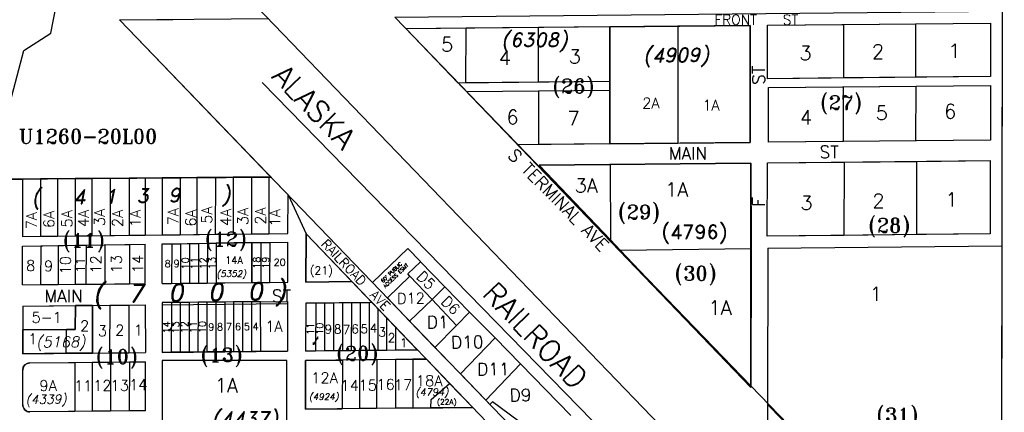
# Model space of a CAD drawing. Header units: feet. Extents: x 0 to 310787, y 0 to 109672.
# Tile 27 of 28: x 308021 to 310787, y 88074 to 89177. Entities that reach past the tile are written whole.
import ezdxf
from ezdxf.enums import TextEntityAlignment as Align

# ---------------------------------------------------------------- set-up
doc = ezdxf.new("R2010")
doc.units = ezdxf.units.FT
doc.header["$LTSCALE"] = 20
doc.header["$MEASUREMENT"] = 0
doc.layers.add('Taxmap', color=251, linetype='Continuous')
doc.styles.add('1', font='simplex')
doc.styles.add('3', font='romant')
doc.styles.add('4', font='romand', dxfattribs={"oblique": 12})
doc.styles.add('ESMT', font='SIMPLEX', dxfattribs={"height": 26})
doc.styles.add('LOT', font='SIMPLEX', dxfattribs={"height": 40})
doc.styles.add('SUBNAME', font='ROMANT', dxfattribs={"height": 60})
doc.styles.add('SUBNMBR', font='ROMAND', dxfattribs={"oblique": 12, "height": 40})

# ---------------------------------------------------------------- blocks, each defined once
blk = doc.blocks.new('A$C1D716C51')
at = {"layer": 'Taxmap'}
for p, q in [((110458.3, 15838.4), (110450.2, 10558.9)), ((107256.4, 13086.5), (109899.1, 10343.5)), ((107972.7, 11905), (108122.5, 11906.5)), ((109233.5, 10596.2), (107972.7, 11905)), ((109793.2, 11889.9), (110419.6, 11896.1)), ((110419.6, 11896.1), (110419.4, 11746.2)), ((109744.8, 11889.4), (108778.2, 11879.8)), ((108778.2, 11879.8), (109746.5, 10872.9)), ((109541.5, 11887.4), (109350.4, 11885.5)), ((109744.8, 11889.4), (109541.5, 11887.4)), ((109744.3, 11560.8), (109744.8, 11889.4)), ((109744.8, 11889.4), (109744.5, 11735.9)), ((109793, 11740), (109793.2, 11889.9)), ((109653.7, 10418.5), (108373.6, 11728.8)), ((109350.2, 11732), (108924.4, 11727.8)), ((110419.4, 11746.2), (109793, 11740)), ((109350.2, 11706.8), (108948.4, 11702.8)), ((109744.5, 11710.7), (109744.3, 11560.8)), ((109796, 11561.4), (109796.3, 11714.8)), ((109796.3, 11714.8), (110419.3, 11721)), ((110419.3, 11721), (110419.1, 11567.5)), ((110419.1, 11567.5), (109796, 11561.4)), ((109744.3, 11560.8), (109091.2, 11554.4)), ((109349.9, 11556.9), (109541, 11558.8)), ((109541, 11558.8), (109744.3, 11560.8)), ((109792.6, 11503.6), (110419, 11509.8)), ((110419, 11509.8), (110418.7, 11304)), ((109151.2, 11497.2), (109745.8, 11503.1)), ((109745.8, 11503.1), (109745.5, 11297.3)), ((109792.3, 11297.8), (109792.6, 11503.6)), ((108397.8, 11463.7), (107645, 11457.6)), ((107700.1, 11458), (107700.3, 11296.7)), ((108044.6, 11460.8), (108044.9, 11300.6)), ((108092.7, 11461.2), (108092.7, 11301.1)), ((108445.8, 11305), (108446.1, 11413.6)), ((107700.3, 11296.7), (108044.9, 11300.6)), ((108092.7, 11301.1), (108445.8, 11305)), ((108496.1, 11168.8), (108496.6, 11304.5)), ((108496.6, 11304.5), (108496.1, 11168.8)), ((108496.6, 11304.5), (108810.1, 10977.5)), ((108625.5, 11170.1), (108496.6, 11304.5)), ((110418.7, 11304), (109792.3, 11297.8)), ((107700.3, 11269.8), (108044.9, 11274.9)), ((107700.5, 11160.9), (107700.3, 11269.8)), ((108045.1, 11164.3), (108044.9, 11274.9)), ((108092.7, 11275.6), (108445.7, 11280.9)), ((108092.8, 11164.8), (108092.7, 11275.6)), ((108445.3, 11168.3), (108445.7, 11280.9)), ((108683.6, 11167.4), (108782.7, 11262.6)), ((108818.5, 11226), (108782.7, 11262.6)), ((109747.1, 11263), (109746.5, 10872.9)), ((109793.9, 11263.5), (109793.2, 10824.4)), ((109793.9, 11263.5), (110451.3, 11270)), ((107700.5, 11160.9), (108045.1, 11164.3)), ((108092.8, 11164.8), (108445.3, 11168.3)), ((108625.5, 11170.1), (108496.1, 11168.8)), ((108496.1, 11168.8), (108625.5, 11170.1)), ((107700.6, 11101), (108045.1, 11104.4)), ((107700.6, 11101), (107700.7, 10967.5)), ((107848.5, 11102.5), (107896.7, 11103)), ((108045.1, 11104.4), (108045.3, 10970.6)), ((108092.8, 11104.9), (108444.7, 11108.4)), ((108092.8, 11104.9), (108092.8, 10971)), ((108444.7, 11108.4), (108444.7, 10974.2)), ((108495.9, 11108.9), (108495.4, 10974.7)), ((108682.4, 11110.8), (108495.9, 11108.9)), ((107700.7, 10967.5), (107700.6, 11034.2)), ((107700.7, 10967.5), (108045.3, 10970.6)), ((107823.1, 10968.7), (107700.7, 10967.5)), ((107896.5, 10969.4), (107823.1, 10968.7)), ((108092.8, 10971), (108444.7, 10974.2)), ((108810.1, 10977.5), (108495.4, 10974.7)), ((107720.6, 10941.6), (108045.4, 10944.5)), ((108045.6, 10807), (108045.4, 10944.5)), ((108495.3, 10948.6), (108494.8, 10811.5)), ((108494.8, 10811.5), (108495.3, 10948.6)), ((108834.9, 10951.7), (108495.3, 10948.6)), ((108598.6, 10949.6), (108495.3, 10948.6)), ((108796.6, 10951.6), (108834.9, 10951.7)), ((108834.9, 10951.7), (108899.9, 10883.9)), ((108834.9, 10951.7), (108849.6, 10936.4)), ((107700.9, 10823.8), (107700.8, 10921.6)), ((108896, 10887.9), (108964.9, 10816.2)), ((108899.9, 10883.9), (108964.9, 10816.2)), ((108964.9, 10816.2), (108846.8, 10815)), ((108895.7, 10815.5), (108964.9, 10816.2)), ((109793.2, 10824.4), (109982.3, 10632.5)), ((108045.6, 10807), (107721.1, 10803.8)), ((108849.4, 10815), (108494.8, 10811.5)), ((108494.8, 10811.5), (108598.4, 10812.5)), ((108846.8, 10815), (108796.4, 10814.5))]:
    blk.add_line(p, q, dxfattribs=at)
at = {"layer": 'Taxmap', "linetype": 'Continuous'}
for p, q in [((108118.2, 11111.3), (108092.8, 11111)), ((108143.2, 11111.5), (108118.2, 11111.3)), ((108168.2, 11111.7), (108143.2, 11111.5)), ((108193.2, 11111.9), (108168.2, 11111.7)), ((108218.3, 11112.2), (108193.2, 11111.9)), ((108243.3, 11112.4), (108218.3, 11112.2)), ((108268.3, 11112.6), (108243.3, 11112.4)), ((108293.3, 11112.9), (108268.3, 11112.6)), ((108318.4, 11113.1), (108293.3, 11112.9)), ((108343.4, 11113.3), (108318.4, 11113.1)), ((108368.4, 11113.5), (108343.4, 11113.3)), ((108368.4, 11113.5), (108444.7, 11114.2)), ((108369.7, 10973.5), (108368.4, 11113.5)), ((108444.7, 11114.2), (108444.7, 10974.2)), ((108117.9, 10971.3), (108092.8, 10971)), ((108143, 10971.5), (108117.9, 10971.3)), ((108168, 10971.7), (108143, 10971.5)), ((108193, 10971.9), (108168, 10971.7)), ((108218, 10972.2), (108193, 10971.9)), ((108243.1, 10972.4), (108218, 10972.2)), ((108268.1, 10972.6), (108243.1, 10972.4)), ((108293.1, 10972.8), (108268.1, 10972.6)), ((108318.2, 10973.1), (108293.1, 10972.8)), ((108343.2, 10973.3), (108318.2, 10973.1)), ((108369.7, 10973.5), (108343.2, 10973.3)), ((108444.7, 10974.2), (108369.7, 10973.5))]:
    blk.add_line(p, q, dxfattribs=at)
at = {"layer": 'Taxmap'}
for points in [[(107779.8, 11868.2), (107795.1, 11944.6)], [(107972.7, 11905), (108390.7, 11909.1)], [(108397.8, 11463.7), (107972.7, 11905)], [(110209, 11894), (110419.6, 11896.1)], [(110419.6, 11896.1), (110419.4, 11746.2)], [(107703.8, 11819.2), (107779.8, 11868.2)], [(108946.2, 11881.5), (108778.2, 11879.8)], [(108924.4, 11727.8), (108778.2, 11879.8)], [(108945.9, 11728), (108946.2, 11881.5)], [(109150, 11883.5), (108946.2, 11881.5)], [(109149.7, 11730.1), (109150, 11883.5)], [(109350.4, 11885.5), (109150, 11883.5)], [(109350.4, 11885.5), (109744.8, 11889.4), (109744.3, 11560.8), (109349.9, 11556.9), (109350.4, 11885.5)], [(109541.5, 11887.4), (109350.4, 11885.5)], [(109541.5, 11887.4), (109541, 11558.8)], [(109744.8, 11889.4), (109541.5, 11887.4)], [(109744.6, 11812.1), (109744.8, 11889.4)], [(109793, 11740), (109793.2, 11889.9)], [(109793.2, 11889.9), (110006.9, 11892)], [(110006.9, 11892), (110006.6, 11742.2)], [(110006.9, 11892), (110209, 11894)], [(110209, 11894), (110208.7, 11744.2)], [(107652.6, 11623.7), (107703.8, 11819.2)], [(109744.6, 11812.1), (109744.6, 11797.1)], [(109744.6, 11762.3), (109744.6, 11797.1)], [(109744.5, 11735.9), (109744.6, 11762.3)], [(109149.7, 11730.1), (108945.9, 11728)], [(109350.2, 11732), (109149.7, 11730.1)], [(109744.5, 11722.5), (109744.5, 11735.9)], [(110006.6, 11742.2), (109793, 11740)], [(110208.7, 11744.2), (110006.6, 11742.2)], [(110419.4, 11746.2), (110208.7, 11744.2)], [(108945.9, 11728), (108924.4, 11727.8)], [(109149.7, 11704.8), (108948.4, 11702.8)], [(109091.2, 11554.4), (108948.4, 11702.8)], [(109149.7, 11704.8), (109149.5, 11555)], [(109350.2, 11706.8), (109149.7, 11704.8)], [(109350.2, 11706.8), (109349.9, 11556.9)], [(109744.3, 11560.8), (109744.5, 11710.7)], [(109744.5, 11710.7), (109744.5, 11722.5)], [(109796, 11561.4), (109796.3, 11714.8)], [(109796.3, 11714.8), (110006.6, 11716.9)], [(110006.4, 11563.4), (110006.6, 11716.9)], [(110006.6, 11716.9), (110210.4, 11718.9)], [(110210.2, 11565.5), (110210.4, 11718.9)], [(110210.4, 11718.9), (110419.3, 11721)], [(110419.3, 11721), (110419.1, 11567.5)], [(110006.4, 11563.4), (109796, 11561.4)], [(110210.2, 11565.5), (110006.4, 11563.4)], [(110419.1, 11567.5), (110210.2, 11565.5)], [(109149.5, 11555), (109091.2, 11554.4)], [(109349.9, 11556.9), (109149.5, 11555)], [(109349.9, 11556.9), (109541, 11558.8)], [(109541, 11558.8), (109744.3, 11560.8)], [(110008, 11505.7), (110211.8, 11507.7)], [(110211.8, 11507.7), (110211.5, 11301.9)], [(110211.8, 11507.7), (110419, 11509.8)], [(110419, 11509.8), (110418.7, 11304)], [(109351.4, 11499.2), (109151.2, 11497.2)], [(109151.2, 11497.2), (109351.6, 11287.1)], [(109745.8, 11503.1), (109351.4, 11499.2)], [(109351.4, 11499.2), (109351.6, 11287.1)], [(109745.8, 11503.1), (109747.1, 11263)], [(109792.3, 11297.8), (109792.6, 11503.6)], [(109792.6, 11503.6), (110008, 11505.7)], [(110008, 11505.7), (110007.7, 11299.9)], [(107645, 11457.6), (107700.1, 11457.6)], [(107750.6, 11458.4), (107700.1, 11457.6)], [(107700.1, 11457.6), (107700.3, 11296.7)], [(107750.6, 11458.4), (107750.4, 11297.3)], [(107798.8, 11458.8), (107750.6, 11458.4)], [(107798.8, 11458.8), (107798.6, 11297.8)], [(107848, 11459.2), (107798.8, 11458.8)], [(107848, 11459.2), (107847.7, 11298.4)], [(107895.3, 11459.6), (107848, 11459.2)], [(107895.3, 11459.6), (107895.1, 11298.9)], [(107946.3, 11460), (107895.3, 11459.6)], [(107946.3, 11460), (107946, 11299.5)], [(107999.9, 11460.5), (107946.3, 11460)], [(107999.9, 11460.5), (107999.6, 11300.1)], [(108044.6, 11460.8), (107999.9, 11460.5)], [(108044.6, 11460.8), (108044.9, 11300.6)], [(108142.8, 11461.6), (108092.7, 11461.2)], [(108092.7, 11461.2), (108092.7, 11301.1)], [(108142.8, 11461.6), (108142.6, 11301.7)], [(108190.2, 11462), (108142.8, 11461.6)], [(108190.2, 11462), (108189.9, 11302.2)], [(108242, 11462.5), (108190.2, 11462)], [(108242, 11462.5), (108241.7, 11302.8)], [(108292, 11462.9), (108242, 11462.5)], [(108292, 11462.9), (108291.8, 11303.3)], [(108343.8, 11463.3), (108292, 11462.9)], [(108343.8, 11463.3), (108343.6, 11303.9)], [(108392.1, 11463.7), (108343.8, 11463.3)], [(108392.1, 11463.7), (108391.8, 11304.4)], [(108392.1, 11463.7), (108397.8, 11463.7)], [(108397.8, 11463.7), (108446.1, 11413.6)], [(108445.8, 11305), (108446.1, 11413.6)], [(107700.3, 11296.7), (107750.4, 11297.3)], [(107750.4, 11297.3), (107798.6, 11297.8)], [(107798.6, 11297.8), (107847.7, 11298.4)], [(107847.7, 11298.4), (107895.1, 11298.9)], [(107895.1, 11298.9), (107946, 11299.5)], [(107946, 11299.5), (107999.6, 11300.1)], [(107999.6, 11300.1), (108044.9, 11300.6)], [(108092.7, 11301.1), (108142.6, 11301.7)], [(108142.6, 11301.7), (108189.9, 11302.2)], [(108189.9, 11302.2), (108241.7, 11302.8)], [(108241.7, 11302.8), (108291.8, 11303.3)], [(108291.8, 11303.3), (108343.6, 11303.9)], [(108343.6, 11303.9), (108391.8, 11304.4)], [(108391.8, 11304.4), (108445.8, 11305)], [(109351.6, 11287.1), (109378.7, 11258.6)], [(110007.7, 11299.9), (109792.3, 11297.8)], [(110211.5, 11301.9), (110007.7, 11299.9)], [(110418.7, 11304), (110211.5, 11301.9)], [(109378.7, 11258.6), (109747.1, 11263)], [(109378.7, 11258.6), (109746.5, 10872.9)], [(109747.1, 11263), (109746.5, 10872.9)], [(109793.9, 11263.5), (109793.2, 10824.4)], [(109793.9, 11263.5), (110451.3, 11270)], [(110451.3, 11270), (110450.3, 10636.4)], [(108818, 11225.5), (108782.5, 11191.5)], [(108886.9, 11154.8), (108818, 11225.5)], [(108725.1, 11124.1), (108788.6, 11185.1)], [(108788.6, 11185.1), (108782.5, 11191.5)], [(108850.5, 11119.8), (108788.6, 11185.1)], [(108850.5, 11119.8), (108886.9, 11154.8)], [(108886.9, 11154.8), (108955.9, 11084.1)], [(108787.5, 11059.2), (108725.1, 11124.1)], [(108850.5, 11119.8), (108787.5, 11059.2)], [(108919.5, 11047), (108850.5, 11119.8)], [(108723.8, 10976.8), (108723.9, 11067.4)], [(108723.9, 11067.4), (108748.9, 11041.4)], [(108955.9, 11084.1), (108919.5, 11047)], [(109027.8, 11011.8), (108955.9, 11084.1)], [(108748.8, 10977), (108748.9, 11041.4)], [(108748.9, 11041.4), (108810.1, 10977.5)], [(108787.5, 11059.2), (108858.9, 10985.1)], [(108919.5, 11047), (108858.9, 10985.1)], [(108930.3, 10911), (109027.8, 11011.8)], [(109099.2, 10939.2), (109027.8, 11011.8)], [(108858.9, 10985.1), (108930.3, 10911)], [(108495.3, 10948.6), (108598.6, 10949.6), (108598.4, 10812.5), (108494.8, 10811.5), (108495.3, 10948.6)], [(108748.4, 10950.9), (108748.2, 10814)], [(108796.6, 10951.3), (108796.4, 10814.5)], [(108834.9, 10951.7), (108899.9, 10883.9)], [(109002, 10836.6), (109099.2, 10939.2)], [(109099.2, 10939.2), (109240.7, 10794.1)], [(108930.3, 10911), (109002, 10836.6)], [(108848.1, 10838.5), (108899.9, 10883.9)], [(108899.9, 10883.9), (108964.9, 10816.2)], [(108846.8, 10815), (108848.1, 10838.5)], [(108846.8, 10815), (108964.9, 10816.2)], [(109013.2, 10825.1), (109002, 10836.6)], [(109020.5, 10832.6), (109013.2, 10825.1)], [(109168.7, 10722.9), (109020.5, 10832.6)], [(109793.2, 10824.4), (109793.1, 10736)], [(109793.2, 10824.4), (109983.2, 10631.8)], [(108796.4, 10814.5), (108748.2, 10814)], [(108846.8, 10815), (108796.4, 10814.5)]]:
    blk.add_lwpolyline(points, dxfattribs=at)
for points in [[(110450.4, 10636.4), (109983.2, 10631.8), (108746.1, 11912.7), (110452.3, 11929.6)], [(109151.2, 11497.2), (109746.5, 10872.9), (109746.1, 11262.2), (109745.8, 11503.1)], [(109126.9, 9942.7), (107640.9, 9907.6), (107270.4, 9903.9), (107269.5, 11096.8), (107299.8, 11156.9), (107300, 11263), (107644.4, 11267), (107645, 11457.6), (108397.8, 11463.7), (108446.1, 11413.6), (108496.6, 11304.5), (109138.2, 10635.4), (109127.9, 10609.2)], [(108445.8, 11305), (108446.1, 11413.6), (108397.8, 11463.7), (107700.1, 11458), (107700.3, 11296.7)], [(108344.5, 11279.4), (108244.4, 11277.9), (108244.2, 11166.3), (108344.3, 11167.3)], [(107700.6, 11034.2), (107700.7, 10967.5), (107823.1, 10968.7), (107896.5, 10969.4), (107896.7, 11103), (107848.5, 11102.5), (107848.4, 11035.7), (107823.7, 11035.5)], [(108092.8, 10948.4), (108092.8, 10458.3), (108442.8, 10458.3), (108442.8, 10948.5)], [(108834.9, 10951.7), (108796.6, 10951.6), (108796.4, 10814.5), (108964.9, 10816.2)]]:
    blk.add_lwpolyline(points, close=True, dxfattribs=at)
at = {"layer": 'Taxmap', "linetype": 'Continuous'}
for points in [[(109350.4, 11885.5), (109350.2, 11732)], [(109350.2, 11732), (109350.2, 11706.8)], [(108044.6, 11460.8), (108092.7, 11461.2)], [(107700.3, 11269.8), (107751.2, 11270.5)], [(107700.5, 11160.9), (107700.3, 11269.8)], [(107751.2, 11270.5), (107751, 11161.4)], [(107751.2, 11270.5), (107800.3, 11271.3)], [(107800.3, 11271.3), (107800.2, 11161.9)], [(107800.3, 11271.3), (107848.6, 11272)], [(107848.6, 11272), (107848.4, 11162.4)], [(107848.6, 11272), (107878.6, 11272.4)], [(107878.6, 11272.4), (107878.4, 11162.7)], [(107878.6, 11272.4), (107931.3, 11273.2)], [(107931.3, 11273.2), (107931.1, 11163.2)], [(107931.3, 11273.2), (108000.5, 11274.2)], [(108000.5, 11274.2), (108000.3, 11163.9)], [(108000.5, 11274.2), (108044.9, 11274.9)], [(108045.1, 11164.3), (108044.9, 11274.9)], [(108092.7, 11275.6), (108119.3, 11276)], [(108092.8, 11164.8), (108092.7, 11275.6)], [(108119.3, 11276), (108119.1, 11165)], [(108119.3, 11276), (108144.3, 11276.4)], [(108144.3, 11276.4), (108144.1, 11165.3)], [(108144.3, 11276.4), (108169.3, 11276.8)], [(108169.3, 11276.8), (108169.1, 11165.5)], [(108169.3, 11276.8), (108194.3, 11277.1)], [(108194.3, 11277.1), (108194.2, 11165.8)], [(108194.3, 11277.1), (108219.4, 11277.5)], [(108219.4, 11277.5), (108219.2, 11166)], [(108219.4, 11277.5), (108244.4, 11277.9)], [(108244.4, 11277.9), (108244.2, 11166.3)], [(108244.4, 11277.9), (108344.5, 11279.4)], [(108344.5, 11279.4), (108344.3, 11167.3)], [(108344.5, 11279.4), (108369.5, 11279.7)], [(108369.5, 11279.7), (108369.4, 11167.5)], [(108369.5, 11279.7), (108394.6, 11280.1)], [(108394.6, 11280.1), (108394.4, 11167.8)], [(108394.6, 11280.1), (108445.7, 11280.9)], [(108445.3, 11168.3), (108445.7, 11280.9)], [(107700.5, 11160.9), (107751, 11161.4)], [(107751, 11161.4), (107800.2, 11161.9)], [(107800.2, 11161.9), (107848.4, 11162.4)], [(107848.4, 11162.4), (107878.4, 11162.7)], [(107878.4, 11162.7), (107931.1, 11163.2)], [(107931.1, 11163.2), (108000.3, 11163.9)], [(108000.3, 11163.9), (108045.1, 11164.3)], [(108092.8, 11164.8), (108119.1, 11165)], [(108119.1, 11165), (108144.1, 11165.3)], [(108144.1, 11165.3), (108169.1, 11165.5)], [(108169.1, 11165.5), (108194.2, 11165.8)], [(108194.2, 11165.8), (108219.2, 11166)], [(108219.2, 11166), (108244.2, 11166.3)], [(108244.2, 11166.3), (108344.3, 11167.3)], [(108344.3, 11167.3), (108369.4, 11167.5)], [(108369.4, 11167.5), (108394.4, 11167.8)], [(108394.4, 11167.8), (108445.3, 11168.3)], [(107700.6, 11101), (107848.5, 11102.5)], [(107700.6, 11101), (107700.6, 11034.2)], [(107848.4, 11035.7), (107848.5, 11102.5)], [(107848.5, 11102.5), (107896.7, 11103)], [(107896.7, 11103), (107896.5, 10969.3)], [(107896.7, 11103), (107945, 11103.5)], [(107945, 11103.5), (107944.8, 10969.7)], [(107945, 11103.5), (107998.6, 11104)], [(107998.6, 11104), (107998.4, 10970.2)], [(107998.6, 11104), (108045.1, 11104.4)], [(108045.1, 11104.4), (108045.3, 10970.6)], [(108092.8, 11111), (108092.8, 10971)], [(108118.2, 11111.3), (108117.9, 10971.3)], [(108143.2, 11111.5), (108143, 10971.5)], [(108168.2, 11111.7), (108168, 10971.7)], [(108193.2, 11111.9), (108193, 10971.9)], [(108218.3, 11112.2), (108218, 10972.2)], [(108243.3, 11112.4), (108243.1, 10972.4)], [(108268.3, 11112.6), (108268.1, 10972.6)], [(108293.3, 11112.9), (108293.1, 10972.8)], [(108318.4, 11113.1), (108318.2, 10973.1)], [(108343.4, 11113.3), (108343.2, 10973.3)], [(108495.9, 11108.9), (108495.4, 10974.7)], [(108523.8, 11109.2), (108495.9, 11108.9)], [(108523.8, 11109.2), (108523.6, 10974.9)], [(108548.8, 11109.4), (108523.8, 11109.2)], [(108548.8, 11109.4), (108548.6, 10975.2)], [(108573.8, 11109.7), (108548.8, 11109.4)], [(108573.8, 11109.7), (108573.6, 10975.4)], [(108598.8, 11109.9), (108573.8, 11109.7)], [(108598.8, 11109.9), (108598.6, 10975.6)], [(108623.9, 11110.2), (108598.8, 11109.9)], [(108623.9, 11110.2), (108623.7, 10975.8)], [(108648.9, 11110.4), (108623.9, 11110.2)], [(108648.9, 11110.4), (108648.7, 10976.1)], [(108673.9, 11110.7), (108648.9, 11110.4)], [(108673.9, 11110.7), (108673.7, 10976.3)], [(108682.4, 11110.8), (108673.9, 11110.7)], [(108682.4, 11110.8), (108698.9, 11093.5)], [(108698.8, 10976.5), (108698.9, 11093.5)], [(108698.9, 11093.5), (108723.9, 11067.4)], [(107700.6, 11034.2), (107823.7, 11035.5)], [(107700.6, 11034.2), (107700.7, 10967.5)], [(107823.1, 10968.6), (107823.7, 11035.5)], [(107823.7, 11035.5), (107848.4, 11035.7)], [(107700.7, 10967.5), (107823.1, 10968.6)], [(107823.1, 10968.6), (107896.5, 10969.3)], [(107896.5, 10969.3), (107944.8, 10969.7)], [(107944.8, 10969.7), (107998.4, 10970.2)], [(107998.4, 10970.2), (108045.3, 10970.6)], [(108523.6, 10974.9), (108495.4, 10974.7)], [(108548.6, 10975.2), (108523.6, 10974.9)], [(108573.6, 10975.4), (108548.6, 10975.2)], [(108598.6, 10975.6), (108573.6, 10975.4)], [(108623.7, 10975.8), (108598.6, 10975.6)], [(108648.7, 10976.1), (108623.7, 10975.8)], [(108673.7, 10976.3), (108648.7, 10976.1)], [(108698.8, 10976.5), (108673.7, 10976.3)], [(108723.8, 10976.8), (108698.8, 10976.5)], [(108748.8, 10977), (108723.8, 10976.8)], [(108810.1, 10977.5), (108748.8, 10977)], [(107720.6, 10941.6), (107847.3, 10942.7)], [(107847.3, 10942.7), (107847.1, 10805.1)], [(107847.3, 10942.7), (107895.6, 10943.2)], [(107895.6, 10943.2), (107895.4, 10805.6)], [(107895.6, 10943.2), (107947.4, 10943.6)], [(107947.4, 10943.6), (107947.2, 10806.1)], [(107947.4, 10943.6), (108000.2, 10944.1)], [(108000.2, 10944.1), (108000, 10806.6)], [(108000.2, 10944.1), (108045.4, 10944.5)], [(108045.6, 10807), (108045.4, 10944.5)], [(108442.8, 10948.5), (108092.8, 10948.4)], [(108092.8, 10948.4), (108092.9, 10783.3)], [(108442.8, 10783.5), (108442.8, 10948.5)], [(108494.8, 10811.5), (108495.3, 10948.6)], [(108598.6, 10949.6), (108495.3, 10948.6)], [(108598.6, 10949.6), (108598.4, 10812.5)], [(108646.9, 10950), (108598.6, 10949.6)], [(108646.9, 10950), (108646.7, 10813)], [(108695.1, 10950.4), (108646.9, 10950)], [(108695.1, 10950.4), (108694.9, 10813.5)], [(108748.4, 10950.9), (108695.1, 10950.4)], [(108796.6, 10951.3), (108748.4, 10950.9)], [(108834.9, 10951.7), (108796.6, 10951.3)], [(107700.9, 10823.8), (107700.8, 10921.6)], [(107847.1, 10805.1), (107721.1, 10803.8)], [(107895.4, 10805.6), (107847.1, 10805.1)], [(107947.2, 10806.1), (107895.4, 10805.6)], [(108000, 10806.6), (107947.2, 10806.1)], [(108045.6, 10807), (108000, 10806.6)], [(108494.8, 10811.5), (108598.4, 10812.5)], [(108646.7, 10813), (108598.4, 10812.5)], [(108694.9, 10813.5), (108646.7, 10813)], [(108748.2, 10814), (108694.9, 10813.5)]]:
    blk.add_lwpolyline(points, dxfattribs=at)
at = {"layer": 'Taxmap', "color": 252, "linetype": 'Continuous'}
for points in [[(108124.3, 11045.8), (108124.3, 11052.1), (108111.8, 11030.4), (108111.8, 11036.7)], [(108529.8, 11008.1), (108529.8, 11014.4), (108517.3, 10992.7), (108517.3, 10999)]]:
    blk.add_lwpolyline(points, dxfattribs=at)
at = {"layer": 'Taxmap'}
blk.add_lwpolyline([(107847.1, 10805.1), (107721.1, 10803.8, -0.416742), (107700.9, 10823.8), (107700.8, 10921.6, -0.411936), (107720.6, 10941.6), (107847.3, 10942.7)], format="xyb", close=True, dxfattribs=at)
for centre, start, end in [((107720.8, 10921.6), 90.5194, 180.0735), ((107720.9, 10823.8), 180.0735, 270.5677)]:
    blk.add_arc(centre, 20, start, end, dxfattribs=at)
at = {"layer": 'Taxmap', "linetype": 'Continuous'}
for centre, start, end in [((107720.8, 10921.6), 90.5194, 180.0735), ((107720.9, 10823.8), 180.0735, 270.5677)]:
    blk.add_arc(centre, 20, start, end, dxfattribs=at)
at = {"layer": 'Taxmap'}
for s, height, rotation, style, p in [('            ALASKA            RAILROAD', 60, 314.0038, '1', (108025.1, 12129.7)), ('2A', 29.75, 0.1563, 'LOT', (109441.2, 11656.6)), ('1A', 29.7, 0.2748, 'LOT', (109610.2, 11650.4)), ('F            ST', 35, 90, '1', (109785.6, 11380.5)), ('S TERMINAL AVE', 35, 314.3293, '1', (109061.1, 11521.8)), ('3A', 39.62, 359.9477, 'LOT', (109251.6, 11419.9)), ('1A', 39.64, 0.2616, 'LOT', (109505.7, 11408.7)), ('(4796)', 39.7, 0.0494, 'SUBNMBR', (109495.8, 11289.8)), ('RAILROAD  AVE', 26, 313.7446, '1', (108537.2, 11273.7)), ("60' PUBLIC ", 10, 44, 'ESMT', (108712.9, 11166.1)), ('ACCESS ESMT', 10, 44, 'ESMT', (108719.3, 11151.2)), ('D5', 30, 315.3829, '1', (108804.5, 11181.6)), ('D12', 30, 0.9311, '1', (108752.3, 11107.6)), ('D6', 30, 315.0993, '1', (108873.9, 11111.2)), ('1A', 39.77, 359.9273, 'LOT', (109627.5, 11076.9)), ('D1', 35, 0.9311, '1', (108835.8, 11038.1)), ('2', 30, 0.3145, 'LOT', (107862, 11030.3)), ('1', 30, 0.3936, 'LOT', (107715.8, 10993.8)), ('D10', 35, 0.9311, '1', (108903.9, 10981.8)), ('D11', 35, 0.9311, '1', (108977.2, 10905.9)), ('12A', 30.09, 0.1551, 'LOT', (108511.2, 10884.6)), ('D9', 35, 0.9311, '1', (109068.4, 10833.3))]:
    blk.add_text(s, height=height, rotation=rotation, dxfattribs=dict(at, style=style)).set_placement(p)
for s, height, style, p in [('FRONT   ST', 28, '1', (109644.4, 11891.7)), ('(26)', 40, '3', (109189.2, 11699.2)), ('(27)', 40, '3', (109941.3, 11653.2)), ('U1260-20L00', 40, 'SUBNAME', (107689.5, 11557.9)), ('MAIN', 35, '1', (109515.4, 11512.7)), ('ST', 35, '1', (109939.3, 11516.8)), ('(29)', 40, '3', (109373.5, 11345.5)), ('(28)', 40, '3', (110076.4, 11308.1)), ('(12)', 40, '3', (108212.7, 11269.8)), ('(11)', 40, '3', (107813.7, 11266.3)), ('(21)', 22.5, '3', (108506.8, 11190.1)), ('(30)', 40, '3', (109532.4, 11173.1)), ('MAIN                    ST', 35, '1', (107761.3, 11112.1)), ('(10)', 40, '3', (107906.4, 10939.4)), ('(13)', 40, 'SUBNAME', (108200.9, 10944.1)), ('(20)', 40, '3', (108581.8, 10948.4)), ('1A', 40, 'LOT', (108240, 10858.5)), ('(22A)', 15, '3', (108864.4, 10824.6)), ('(31)', 40, '3', (110099.4, 10775.4))]:
    blk.add_text(s, height=height, dxfattribs=dict(at, style=style)).set_placement(p)
at = {"layer": 'Taxmap', "style": '4', "oblique": 12}
blk.add_text('(6308)', height=40, dxfattribs=at).set_placement((109045.8, 11829))
at = {"layer": 'Taxmap', "style": '1'}
for s, height, p in [('5', 40, (108893, 11836.3)), ('2', 40, (110103.4, 11816)), ('1', 40, (110318.1, 11818.1)), ('4', 40, (109055.3, 11798.5)), ('3', 40, (109251.9, 11802.2)), ('3', 40, (109899.6, 11812.2)), ('6', 40, (110306, 11648.3)), ('6', 40, (109076.7, 11632)), ('7', 40, (109248.1, 11628.4)), ('4', 40, (109901.1, 11631.2)), ('5', 40, (110114, 11644.1)), ('1', 40, (110310.3, 11400.6)), ('3', 40, (109902.5, 11391.2)), ('2', 40, (110104.6, 11396.8)), ('8', 30, (107723, 11214.9)), ('9', 30, (107773.4, 11213.8)), ('8', 20, (108107.8, 11220.4)), ('9', 20, (108132.8, 11220.7)), ('14A', 20, (108294.4, 11230.2)), ('20', 20, (108422.7, 11224.3)), ('1', 40, (110097.5, 11135.7)), ('5-1', 30, (107768.1, 11069.4)), ('3', 30, (107924.6, 11031.3)), ('2', 30, (107973.4, 11033.4)), ('1', 30, (108025.5, 11033.9)), ('9', 20, (108230.2, 11042.6)), ('8', 20, (108255.2, 11042.8)), ('7', 20, (108280.2, 11043.1)), ('6', 20, (108305.2, 11043.3)), ('5', 20, (108330.3, 11043.6)), ('4', 20, (108355.3, 11043.8)), ('1A', 30, (108406.6, 11044.3)), ('9', 25, (108559.4, 11036.3)), ('8', 25, (108585.5, 11036.5)), ('7', 25, (108609.9, 11035.2)), ('6', 25, (108634.3, 11037)), ('5', 25, (108660.3, 11037.3)), ('4', 25, (108686.4, 11039.1)), ('3', 25, (108710.8, 11028.1)), ('2', 25, (108736.8, 11012.2)), ('1', 25, (108771, 10998)), ('14', 30, (108025.2, 10880.4)), ('16', 30, (108720.3, 10881.1)), ('17', 30, (108769.2, 10880)), ('18A', 30, (108842.7, 10891.3)), ('9A', 30, (107772.1, 10877.8)), ('11', 30, (107870.6, 10877.2)), ('12', 30, (107924.3, 10877.8)), ('13', 30, (107973.2, 10878.3)), ('14', 30, (108619.4, 10878.5)), ('15', 30, (108669.9, 10879))]:
    blk.add_text(s, height=height, dxfattribs=at).set_placement(p, align=Align.MIDDLE)
at = {"layer": 'Taxmap', "style": 'SUBNMBR', "oblique": 12}
for s, height, rotation, p in [('(4909)', 39.61, 0.265, (109536.4, 11806.5)), ('(4924)', 18, 0.1611, (108546.7, 10846.8))]:
    blk.add_text(s, height=height, rotation=rotation, dxfattribs=at).set_placement(p, align=Align.MIDDLE_CENTER)
at = {"layer": 'Taxmap', "oblique": 12}
for s, height, rotation, style, p in [('(   4  1  3  9   )', 40, 0.9311, '4', (107726.9, 11386.3)), ('(5352)', 18, 0.2744, 'SUBNMBR', (108245.1, 11182.9)), ('(  7  0  0  0 )', 50, 0.9311, '4', (107899.7, 11110.2)), ('(5168)', 30, 0.2744, 'SUBNMBR', (107738.6, 10985.1)), ('(4794)', 20, 0.9311, '4', (108804.4, 10849)), ('(4339)', 25, 0.9311, '4', (107709, 10825.8))]:
    blk.add_text(s, height=height, rotation=rotation, dxfattribs=dict(at, style=style)).set_placement(p)
at = {"layer": 'Taxmap', "style": '1'}
for s, height, p in [('5A', 30, (107824.7, 11346.2)), ('4A', 30, (107871.4, 11347.3)), ('3A', 30, (107916.7, 11350.1)), ('2A', 30, (107967.2, 11347.3)), ('1A', 30, (108016.9, 11347.1)), ('7A', 30, (108123.5, 11352.5)), ('6A', 30, (108172.8, 11348.8)), ('5A', 30, (108217.8, 11356.7)), ('4A', 30, (108271.3, 11350)), ('3A', 30, (108319.3, 11352.9)), ('2A', 30, (108368.5, 11354.2)), ('1A', 30, (108409.4, 11349)), ('7A', 30, (107725.1, 11341.3)), ('6A', 30, (107774.2, 11344.7)), ('10', 30, (107820.7, 11215.9)), ('11', 25, (107862.5, 11216.4)), ('12', 30, (107906.5, 11218.3)), ('13', 30, (107963.7, 11218.8)), ('14', 30, (108024.1, 11219.5)), ('10', 20, (108157.8, 11221)), ('11', 20, (108182.9, 11221.2)), ('12', 20, (108207.9, 11221.5)), ('13', 20, (108232.9, 11221.7)), ('18', 20, (108358.1, 11223)), ('19', 20, (108383.1, 11223.2)), ('14', 20, (108105, 11041.3)), ('13', 20, (108130, 11041.6)), ('12', 20, (108155.1, 11041.8)), ('11', 20, (108180.1, 11042.1)), ('10', 20, (108205.1, 11042.3)), ('11', 20, (108509, 11037.4)), ('10', 20, (108535, 11037.6))]:
    blk.add_text(s, height=height, rotation=90, dxfattribs=at).set_placement(p, align=Align.MIDDLE)
at = {"layer": 'Taxmap', "style": 'SUBNMBR', "oblique": 12}
blk.add_text('(4437)', height=40, dxfattribs=at).set_placement((108324.4, 10781.9), align=Align.MIDDLE)

msp = doc.modelspace()

# ---------------------------------------------------------------- block references
at = {"layer": 'Taxmap'}
msp.add_blockref('A$C1D716C51', (200328.7, 77271.7), dxfattribs=at)

doc.saveas('drawing.dxf')
